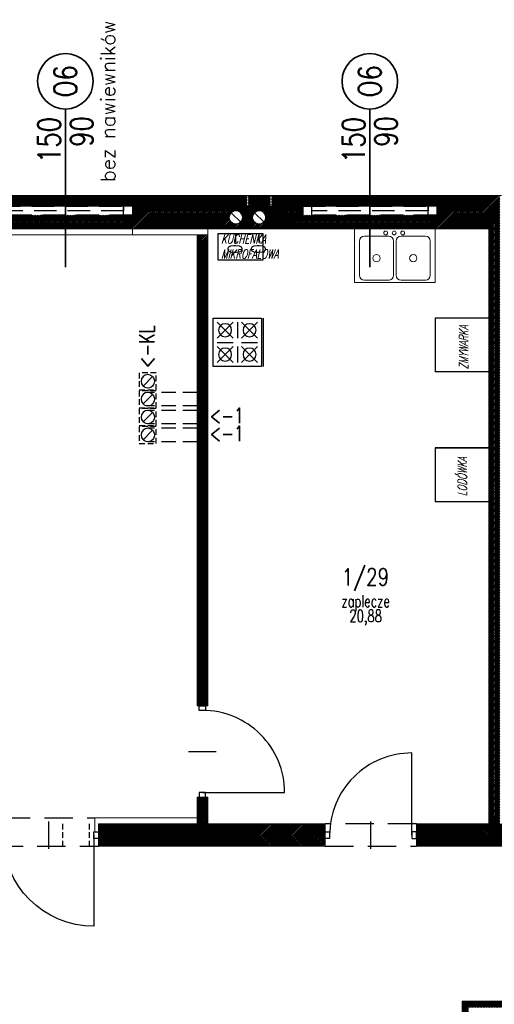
# Model space of a CAD drawing. Header units: inches. Extents: x 27484 to 71626, y -45113 to 39.
# Tile 69 of 256: x 33326 to 33856, y -32543 to -31443. Entities that reach past the tile are written whole.
import ezdxf
from ezdxf.enums import TextEntityAlignment as Align

# ---------------------------------------------------------------- set-up
doc = ezdxf.new("R2010")
doc.units = ezdxf.units.IN
doc.header["$LTSCALE"] = 50
doc.header["$MEASUREMENT"] = 0
for name, pattern in [('DASHED', [0.75, 0.5, -0.25]), ('DASHED2', [9.525, 6.35, -3.175]), ('HIDDEN', [0.375, 0.25, -0.125])]:
    doc.linetypes.add(name, pattern=pattern)
for name, color, linetype, lineweight in [('A-ARMATURA', 45, 'Continuous', 5), ('A-okna projektowane', 4, 'Continuous', 30), ('A-PRZERYW', 7, 'DASHED2', 18), ('A-SCIANY', 5, 'Continuous', 18), ('A-SLUSARKA', 4, 'Continuous', 13), ('A-ść. istn.', 8, 'Continuous', 0), ('mat', 7, 'Continuous', 9), ('R-MET-DRZ', 7, 'Continuous', 15), ('R-MET-OKN', 7, 'Continuous', 35), ('WM-OPIS40', 2, 'Continuous', 25)]:
    doc.layers.add(name, color=color, linetype=linetype, lineweight=lineweight)
for name, color, linetype in [('A-rdzenie zelbetowe', 6, 'Continuous'), ('B-IWE', 2, 'Continuous'), ('B-IWE-KAN', 7, 'Continuous'), ('przebicia w scianach', 2, 'HIDDEN'), ('R-MET-IWE', 2, 'Continuous'), ('R-MET-OKN-OPIS', 7, 'Continuous'), ('R-MET-OKN-OPIS-SYM', 2, 'Continuous'), ('R-MET-POM-OPIS', 7, 'Continuous'), ('R-MET-POM-OPIS-NR', 2, 'Continuous'), ('R-MET-POM-OPIS-POM', 7, 'Continuous'), ('rz_wentylacja', 10, 'Continuous'), ('S-DRZ-', 7, 'Continuous'), ('S-DRZ-O', 7, 'Continuous'), ('S-DRZ-SKRZYD', 5, 'Continuous'), ('S-DRZ-WEGAR', 7, 'Continuous')]:
    doc.layers.add(name, color=color, linetype=linetype)
doc.styles.add('MET_OKN', font='SIMPLEX.SHX')
doc.styles.add('MET_POM', font='simplex.shx')
doc.styles.add('ROMAN', font='romans.shx', dxfattribs={"width": 0.7})
doc.styles.get("Standard").update_dxf_attribs({"font": 'romans.shx'})
pattern_1 = [(45, (31560.1443, -34930.5661), (-0.88388348, 0.88388348), [])]

# ---------------------------------------------------------------- blocks, each defined once
blk = doc.blocks.new('A$C40A808E4')
at = {"layer": 'A-ARMATURA', "color": 0}
for p, q in [((0, 60), (90, 60)), ((0, 60), (0, 0)), ((90, 60), (90, 0)), ((5.5, 46.1), (5.5, 7.9)), ((38.2, 51.5), (10.9, 51.5)), ((43.6, 7.9), (43.6, 46.1)), ((46.4, 46.1), (46.4, 7.9)), ((79.1, 51.5), (51.9, 51.5)), ((84.6, 7.9), (84.6, 46.1)), ((5.5, 37.9), (5.5, 7.9)), ((10.9, 2.5), (38.2, 2.5)), ((51.9, 2.5), (79.1, 2.5)), ((0, 0), (90, 0))]:
    blk.add_line(p, q, dxfattribs=at)
for centre, radius in [((36.3, 55.2), 2.15), ((45.8, 55.2), 2.15), ((55.3, 55.2), 2.15), ((24.5, 27), 4.09), ((65.5, 27), 4.09)]:
    blk.add_circle(centre, radius, dxfattribs=at)
for centre, start, end in [((10.9, 46.1), 90, 180), ((38.2, 46.1), 0, 90), ((51.9, 46.1), 90, 180), ((79.1, 46.1), 0, 90), ((10.9, 7.9), 180, 270), ((38.2, 7.9), 270, 0), ((51.9, 7.9), 180, 270), ((79.1, 7.9), 270, 0)]:
    blk.add_arc(centre, 5.45, start, end, dxfattribs=at)
blk = doc.blocks.new('D90-L-DL')
at = {"layer": 'S-DRZ-'}
blk.add_arc((-45, 0), 90, 270, 0, dxfattribs=at)
at = {"layer": 'S-DRZ-O'}
blk.add_line((0, 15.1), (0, -15.1), dxfattribs=at)
at = {"layer": 'S-DRZ-SKRZYD'}
blk.add_line((-45, 0), (-45, -90), dxfattribs=at)
at = {"layer": 'S-DRZ-WEGAR'}
for points in [[(-50, -3.5), (-45, -3.5), (-45, 3.5), (-50, 3.5)], [(45, 3.5), (50, 3.5), (50, -3.5), (45, -3.5)]]:
    blk.add_lwpolyline(points, close=True, dxfattribs=at)
blk = doc.blocks.new('A$C07123322')
at = {"layer": 'A-SLUSARKA', "xscale": 1.020000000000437, "yscale": 1.020000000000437, "zscale": 1.020000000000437, "rotation": 270}
blk.add_blockref('D90-L-DL', (40.6, -45.9), dxfattribs=at)
blk = doc.blocks.new('A$C3214081E')
at = {"ltscale": 0.1}
for p, q in [((0, 54), (0, 0)), ((24.3, 49.6), (6.2, 31.5)), ((24.3, 31.5), (6.2, 49.6)), ((28.8, 49.6), (28.8, 31.5)), ((51.4, 49.6), (33.3, 31.5)), ((51.4, 31.5), (33.3, 49.6)), ((24.3, 27), (6.2, 27)), ((6.2, 22.5), (24.3, 4.4)), ((24.3, 22.5), (6.2, 4.4)), ((28.8, 22.5), (28.8, 4.4)), ((51.4, 27), (33.3, 27)), ((51.4, 4.4), (33.3, 22.5)), ((33.3, 4.4), (51.4, 22.5))]:
    blk.add_line(p, q, dxfattribs=at)
blk.add_lwpolyline([(1.8, 0), (55.8, 0), (55.8, 54), (1.8, 54)], close=True, dxfattribs=at)
for centre in [(15.2, 40.6), (42.4, 40.6), (15.2, 13.4), (42.4, 13.4)]:
    blk.add_circle(centre, 7.25, dxfattribs=at)
blk = doc.blocks.new('MPOM0239')
at = {"layer": 'R-MET-POM-OPIS', "style": 'MET_POM', "width": 0.7}
for tag, p in [('POS', (0, -0.225)), ('ARE', (0, -0.49))]:
    blk.add_attdef(tag, text='', height=0.2, dxfattribs=at).set_placement(p, align=Align.CENTER)
at = {"layer": 'R-MET-POM-OPIS', "style": 'MET_POM', "width": 0.7, "flags": 1}
blk.add_attdef('UNI', (0.246, -0.49), '', height=0.2, dxfattribs=at)
at = {"layer": 'R-MET-POM-OPIS-NR', "style": 'MET_POM', "width": 0.8}
blk.add_attdef('NR', text='', height=0.2, dxfattribs=at).set_placement((-0.003, 0.269), align=Align.CENTER)
at = {"layer": 'R-MET-POM-OPIS-POM', "style": 'MET_POM', "width": 0.7}
blk.add_attdef('POM', text='', height=0.2, dxfattribs=at).set_placement((0, 0.022), align=Align.CENTER)
blk = doc.blocks.new('IWE0W')
at = {"layer": 'B-IWE-KAN'}
blk.add_lwpolyline([(0.854, 0.854, -1), (0.146, 0.146), (0.854, 0.854, 1), (0.146, 0.146)], format="xyb", dxfattribs=at)
blk = doc.blocks.new('IWE0W011')
at = {"layer": 'B-IWE'}
blk.add_lwpolyline([(0, 0), (25, 0), (25, 25), (0, 25), (0, 0)], dxfattribs=at)
at = {"xscale": 15, "yscale": 15, "zscale": 15}
blk.add_blockref('IWE0W', (5, 5), dxfattribs=at)
at = {"layer": 'R-MET-IWE', "width": 0.75}
blk.add_attdef('NR', text='', height=9.5, dxfattribs=at).set_placement((12.5, 37), align=Align.MIDDLE)
blk = doc.blocks.new('MET-OK')
at = {"layer": 'R-MET-OKN'}
blk.add_lwpolyline([(0, -42.9), (0, 42.9, 0.581818)], format="xyb", dxfattribs=at)
blk.add_circle((0, 66.1), 23.2, dxfattribs=at)
at = {"layer": 'R-MET-OKN-OPIS', "style": 'MET_OKN', "width": 0.8}
for tag, p in [('SO', (-4.22, 40.66)), ('HO', (22.97, 40.66))]:
    blk.add_attdef(tag, text='', height=18.75, rotation=90, dxfattribs=at).set_placement(p, align=Align.RIGHT)
at = {"layer": 'R-MET-OKN-OPIS-SYM', "style": 'MET_OKN', "width": 0.8}
blk.add_attdef('SYM', text='', height=18.75, rotation=90, dxfattribs=at).set_placement((9.38, 66.1), align=Align.CENTER)
blk = doc.blocks.new('A$C0BC40F88')
at = {"layer": 'S-DRZ-'}
blk.add_arc((5.1, 101.8), 101.8, 270, 0, dxfattribs=at)
at = {"layer": 'S-DRZ-O'}
blk.add_line((56, 117.2), (56, 86.4), dxfattribs=at)
at = {"layer": 'S-DRZ-SKRZYD'}
blk.add_line((5.1, 101.8), (5.1, 0), dxfattribs=at)
at = {"layer": 'S-DRZ-WEGAR'}
for points in [[(0, 98.2), (5.1, 98.2), (5.1, 105.4), (0, 105.4)], [(106.9, 105.4), (112, 105.4), (112, 98.2), (106.9, 98.2)]]:
    blk.add_lwpolyline(points, close=True, dxfattribs=at)

msp = doc.modelspace()

# ---------------------------------------------------------------- hatches: boundary and pattern name
at = {"layer": 'A-ść. istn.', "ltscale": 0.1}
h = msp.add_hatch(dxfattribs=at)
h.set_pattern_fill('ANSI31', color=256, scale=10)
h.set_pattern_definition(pattern_1)
h.paths.add_polyline_path([(33302.48246, -31663.56607), (33267.48246, -31663.56607), (33267.48246, -31676.06607), (33302.48246, -31676.06607)])
h.paths.add_polyline_path([(33302.48246, -31639.06607), (33267.48246, -31639.06607), (33267.48246, -31663.56607), (33302.48246, -31663.56607)])
h.paths.add_polyline_path([(33267.48246, -31639.06607), (33212.48246, -31639.06607), (33212.48246, -31661.06607), (33212.48246, -31663.56607), (33267.48246, -31663.56607)])
h.paths.add_polyline_path([(33267.48246, -31663.56607), (33212.48246, -31663.56607), (33212.48246, -31676.06607), (33267.48246, -31676.06607)])
h.paths.add_polyline_path([(33062.48246, -31663.56607), (33044.98246, -31663.56607), (33044.98246, -31676.06607), (33062.48246, -31676.06607)])
h.paths.add_polyline_path([(33044.98246, -31663.56607), (33027.48246, -31663.56607), (33027.48246, -31676.06607), (33044.98246, -31676.06607)])
h.paths.add_polyline_path([(33044.98246, -31639.06607), (33027.48246, -31639.06607), (33027.48246, -31663.56607), (33044.98246, -31663.56607)])
h.paths.add_polyline_path([(33062.48246, -31639.06607), (33044.98246, -31639.06607), (33044.98246, -31663.56607), (33062.48246, -31663.56607)])
h.paths.add_polyline_path([(33212.48246, -31661.06607), (33137.48246, -31661.06607), (33137.48246, -31676.06607), (33212.48246, -31676.06607)])
h.paths.add_polyline_path([(33137.48246, -31651.06607), (33212.48246, -31651.06607), (33212.48246, -31639.06607), (33137.48246, -31639.06607)])
h.paths.add_polyline_path([(33302.48246, -31651.06607), (33377.48246, -31651.06607), (33377.48246, -31639.06607), (33302.48246, -31639.06607)])
h.paths.add_polyline_path([(33377.48246, -31661.06607), (33302.48246, -31661.06607), (33302.48246, -31676.06607), (33377.48246, -31676.06607)])
h.paths.add_polyline_path([(33452.48246, -31661.06607), (33377.48246, -31661.06607), (33377.48246, -31676.06607), (33452.48246, -31676.06607)])
h.paths.add_polyline_path([(33377.48246, -31651.06607), (33452.48246, -31651.06607), (33452.48246, -31639.06607), (33377.48246, -31639.06607)])
h = msp.add_hatch(dxfattribs=at)
h.set_pattern_fill('ANSI31', color=256, scale=10)
h.set_pattern_definition(pattern_1)
h.paths.add_polyline_path([(33624.98246, -31639.06607), (33607.48246, -31639.06607), (33607.48246, -31663.56607), (33624.98246, -31663.56607)])
h.paths.add_polyline_path([(33624.98246, -31663.56607), (33607.48246, -31663.56607), (33607.48246, -31676.06607), (33624.98246, -31676.06607)])
h.paths.add_polyline_path([(33642.48246, -31639.06607), (33624.98246, -31639.06607), (33624.98246, -31663.56607), (33642.48246, -31663.56607)])
h.paths.add_polyline_path([(33642.48246, -31663.56607), (33624.98246, -31663.56607), (33624.98246, -31676.06607), (33642.48246, -31676.06607)])
edge = h.paths.add_edge_path()
edge.add_line((33606.48246, -31639.06607), (33581.48246, -31639.06607))
edge.add_line((33581.48246, -31639.06607), (33581.48246, -31663.56607))
edge.add_line((33581.48246, -31663.56607), (33586.48246, -31663.56607))
edge.add_arc((33593.98246, -31663.56607), 7.5, 135, 180, ccw=False)
edge.add_arc((33593.98246, -31663.56607), 7.5, 0, 135, ccw=False)
edge.add_line((33601.48246, -31663.56607), (33606.48246, -31663.56607))
edge.add_line((33606.48246, -31663.56607), (33606.48246, -31639.06607))
edge = h.paths.add_edge_path()
edge.add_line((33586.48246, -31663.56607), (33581.48246, -31663.56607))
edge.add_line((33581.48246, -31663.56607), (33581.48246, -31676.06607))
edge.add_line((33581.48246, -31676.06607), (33606.48246, -31676.06607))
edge.add_line((33606.48246, -31676.06607), (33606.48246, -31663.56607))
edge.add_line((33606.48246, -31663.56607), (33601.48246, -31663.56607))
edge.add_arc((33593.98246, -31663.56607), 7.5, -45, 0, ccw=False)
edge.add_arc((33593.98246, -31663.56607), 7.5, 180, 315, ccw=False)
edge = h.paths.add_edge_path()
edge.add_line((33580.48246, -31663.56607), (33575.48246, -31663.56607))
edge.add_arc((33567.98246, -31663.56607), 7.5, -45, 0, ccw=False)
edge.add_arc((33567.98246, -31663.56607), 7.5, 180, 315, ccw=False)
edge.add_line((33560.48246, -31663.56607), (33555.48246, -31663.56607))
edge.add_line((33555.48246, -31663.56607), (33555.48246, -31676.06607))
edge.add_line((33555.48246, -31676.06607), (33580.48246, -31676.06607))
edge.add_line((33580.48246, -31676.06607), (33580.48246, -31663.56607))
edge = h.paths.add_edge_path()
edge.add_line((33580.48246, -31639.06607), (33555.48246, -31639.06607))
edge.add_line((33555.48246, -31639.06607), (33555.48246, -31663.56607))
edge.add_line((33555.48246, -31663.56607), (33560.48246, -31663.56607))
edge.add_arc((33567.98246, -31663.56607), 7.5, 135, 180, ccw=False)
edge.add_arc((33567.98246, -31663.56607), 7.5, 0, 135, ccw=False)
edge.add_line((33575.48246, -31663.56607), (33580.48246, -31663.56607))
edge.add_line((33580.48246, -31663.56607), (33580.48246, -31639.06607))
h.paths.add_polyline_path([(33555.48246, -31639.06607), (33452.48246, -31639.06607), (33452.48246, -31661.06607), (33452.48246, -31663.56607), (33555.48246, -31663.56607)])
h.paths.add_polyline_path([(33555.48246, -31663.56607), (33452.48246, -31663.56607), (33452.48246, -31676.06607), (33524.48246, -31676.06607), (33550.48246, -31676.06607), (33555.48246, -31676.06607)])
h.paths.add_polyline_path([(33642.48246, -31651.06607), (33717.48246, -31651.06607), (33717.48246, -31639.06607), (33642.48246, -31639.06607)])
h.paths.add_polyline_path([(33717.48246, -31661.06607), (33642.48246, -31661.06607), (33642.48246, -31676.06607), (33717.48246, -31676.06607)])
h.paths.add_polyline_path([(33792.48246, -31661.06607), (33717.48246, -31661.06607), (33717.48246, -31676.06607), (33792.48246, -31676.06607)])
h.paths.add_polyline_path([(33717.48246, -31651.06607), (33792.48246, -31651.06607), (33792.48246, -31639.06607), (33717.48246, -31639.06607)])
h = msp.add_hatch(dxfattribs=at)
h.set_pattern_fill('ANSI31', color=256, scale=10)
h.set_pattern_definition(pattern_1)
h.paths.add_polyline_path([(33862.48246, -31639.06607), (33815.99909, -31639.06607), (33815.99909, -31663.56607), (33862.48246, -31663.56607)])
h.paths.add_polyline_path([(33815.99909, -31639.06607), (33792.48246, -31639.06607), (33792.48246, -31661.06607), (33792.48246, -31663.56607), (33815.99909, -31663.56607)])
h.paths.add_polyline_path([(33815.99909, -31663.56607), (33792.48246, -31663.56607), (33792.48246, -31676.06607), (33815.99909, -31676.06607)], flags=17)
h.paths.add_polyline_path([(33862.48246, -31663.56607), (33815.99909, -31663.56607), (33815.99909, -31676.06607), (33850.48246, -31676.06607), (33850.48246, -32341.06607), (33769.48246, -32341.06607), (33769.48246, -32366.06607), (33930.48246, -32366.06607), (33930.48246, -32340.06607), (34002.48246, -32340.06607), (34002.48246, -32366.06607), (34014.98246, -32366.06607), (34014.98246, -31793.56607), (34002.48246, -31793.56607), (34002.48246, -32328.06607), (33918.48246, -32328.06607), (33918.48246, -32341.06607), (33862.48246, -32341.06607), (33862.48246, -31676.06607)])
h = msp.add_hatch(dxfattribs=at)
h.set_pattern_fill('ANSI31', color=256, scale=10)
h.set_pattern_definition(pattern_1)
h.paths.add_polyline_path([(33524.48246, -31683.06607), (33536.48246, -31683.06607), (33536.48246, -32209.06607), (33524.48246, -32209.06607)])
h = msp.add_hatch(dxfattribs=at)
h.set_pattern_fill('ANSI31', color=256, scale=10)
h.set_pattern_definition(pattern_1)
h.paths.add_polyline_path([(33536.48246, -32311.06607), (33524.48246, -32311.06607), (33524.48246, -32334.06607), (33524.48246, -32341.06607), (33536.48246, -32341.06607)])
h = msp.add_hatch(dxfattribs=at)
h.set_pattern_fill('ANSI31', color=256, scale=10)
h.set_pattern_definition(pattern_1)
h.paths.add_polyline_path([(33607.48246, -32341.06607), (33536.48246, -32341.06607), (33414.48246, -32341.06607), (33414.48246, -32349.99607), (33414.48246, -32353.56607), (33607.48246, -32353.56607)])
h.paths.add_polyline_path([(33607.48246, -32353.56607), (33414.48246, -32353.56607), (33414.48246, -32357.13607), (33414.48246, -32366.06607), (33607.48246, -32366.06607)])
h.paths.add_polyline_path([(33667.48246, -32353.56607), (33642.48246, -32353.56607), (33642.48246, -32366.06607), (33667.48246, -32366.06607)])
h.paths.add_polyline_path([(33667.48246, -32341.06607), (33642.48246, -32341.06607), (33642.48246, -32353.56607), (33667.48246, -32353.56607), (33667.48246, -32349.99607)])
h = msp.add_hatch(dxfattribs=at)
h.set_pattern_fill('ANSI31', color=256, scale=10)
h.set_pattern_definition(pattern_1)
h.paths.add_polyline_path([(33607.48246, -32341.06607), (33642.48246, -32341.06607), (33642.48246, -32366.06607), (33607.48246, -32366.06607)])
h = msp.add_hatch(dxfattribs=at)
h.set_pattern_fill('ANSI31', color=256, scale=10)
h.set_pattern_definition(pattern_1)
h.paths.add_polyline_path([(34002.48246, -32802.06607), (34014.98246, -32802.06607), (34014.98246, -32616.06607), (34002.48246, -32616.06607), (33827.48246, -32616.06607), (33827.48246, -32558.56607), (33820.48246, -32558.56607), (33820.48246, -32623.06607), (34002.48246, -32623.06607)])
h.paths.add_polyline_path([(34014.98246, -32802.06607), (34027.48246, -32802.06607), (34027.48246, -32616.06607), (34014.98246, -32616.06607)])
h.paths.add_polyline_path([(34027.48246, -32802.06607), (34014.98246, -32802.06607), (34014.98246, -32926.06607), (34027.48246, -32926.06607)])
h.paths.add_polyline_path([(34002.48246, -32926.06607), (34014.98246, -32926.06607), (34014.98246, -32802.06607), (34002.48246, -32802.06607)])
h.paths.add_polyline_path([(33820.48246, -32539.06607), (33820.48246, -32558.56607), (33827.48246, -32558.56607), (33827.48246, -32546.06607), (34002.48246, -32546.06607), (34014.98246, -32546.06607), (34014.98246, -32539.06607), (34002.48246, -32539.06607)])

# ---------------------------------------------------------------- linework, layer by layer
at = {"ltscale": 0.1}
for p, q in [((33850.48246, -31776.06607), (33790.48246, -31776.06607)), ((33790.48246, -31776.06607), (33790.48246, -31836.06607)), ((33850.48246, -31836.06607), (33790.48246, -31836.06607)), ((33790.48246, -31921.06607), (33850.48246, -31921.06607)), ((33850.48246, -31921.06607), (33790.48246, -31921.06607)), ((33790.48246, -31921.06607), (33790.48246, -31981.06607)), ((33850.48246, -31981.06607), (33790.48246, -31981.06607))]:
    msp.add_line(p, q, dxfattribs=at)
msp.add_lwpolyline([(33547.99271, -31711.38647), (33547.99271, -31681.38647), (33597.99271, -31681.38647), (33597.99271, -31711.38647)], close=True, dxfattribs=at)
at = {"layer": 'A-okna projektowane', "linetype": 'DASHED'}
for points in [[(33302.48246, -31651.06607), (33452.48246, -31651.06607), (33452.48246, -31661.06607), (33302.48246, -31661.06607), (33302.48246, -31651.06607), (33312.48246, -31651.06607), (33312.48246, -31661.06607), (33442.48246, -31661.06607), (33442.48246, -31651.06607), (33442.48246, -31656.06607), (33312.48246, -31656.06607), (33312.48246, -31656.06607), (33312.48246, -31656.06607), (33312.48246, -31656.06607)], [(33642.48246, -31651.06607), (33792.48246, -31651.06607), (33792.48246, -31661.06607), (33642.48246, -31661.06607), (33642.48246, -31651.06607), (33652.48246, -31651.06607), (33652.48246, -31661.06607), (33782.48246, -31661.06607), (33782.48246, -31651.06607), (33782.48246, -31656.06607), (33652.48246, -31656.06607), (33652.48246, -31656.06607), (33652.48246, -31656.06607), (33652.48246, -31656.06607)]]:
    msp.add_lwpolyline(points, dxfattribs=at)
at = {"layer": 'A-PRZERYW', "lineweight": -3, "ltscale": 0.1}
for p, q in [((33306.48246, -32334.06607), (33410.48246, -32334.06607)), ((33769.48246, -32341.06607), (33667.48246, -32341.06607)), ((33155.48246, -32366.06607), (33414.48246, -32366.06607)), ((33667.48246, -32366.06607), (33769.48246, -32366.06607))]:
    msp.add_line(p, q, dxfattribs=at)
at = {"layer": 'A-rdzenie zelbetowe', "ltscale": 0.1}
for points in [[(33607.48246, -31651.06607), (33642.48246, -31651.06607), (33642.48246, -31676.06607), (33607.48246, -31676.06607)], [(33607.48246, -31651.06607), (33642.48246, -31651.06607), (33642.48246, -31676.06607), (33607.48246, -31676.06607)], [(33607.48246, -32341.06607), (33642.48246, -32341.06607), (33642.48246, -32366.06607), (33607.48246, -32366.06607)]]:
    msp.add_lwpolyline(points, close=True, dxfattribs=at)
at = {"layer": 'A-SCIANY', "ltscale": 3}
for p, q in [((32745.48246, -31639.06607), (33864.48246, -31639.06607)), ((33450.48246, -31639.06607), (33450.48246, -31651.06607)), ((33644.48246, -31639.06607), (33644.48246, -31651.06607)), ((33790.48246, -31639.06607), (33790.48246, -31651.06607)), ((33452.48246, -31683.06607), (33452.48246, -31651.06607)), ((33642.48246, -31676.06607), (33642.48246, -31651.06607)), ((33792.48246, -31676.06607), (33792.48246, -31651.06607)), ((33536.48246, -32209.06607), (33536.48246, -31676.06607)), ((33536.48246, -31676.06607), (33850.48246, -31676.06607)), ((33850.48246, -32341.06607), (33850.48246, -31676.06607)), ((32747.48246, -31683.06607), (33524.48246, -31683.06607)), ((33524.48246, -32209.06607), (33524.48246, -31683.06607)), ((33524.48246, -32209.06607), (33536.48246, -32209.06607)), ((33524.48246, -32334.06607), (33524.48246, -32311.06607)), ((33524.48246, -32311.06607), (33536.48246, -32311.06607)), ((33536.48246, -32341.06607), (33536.48246, -32311.06607)), ((33524.48246, -32334.06607), (33410.48246, -32334.06607)), ((33410.48246, -32334.06607), (33410.48246, -32349.99607)), ((33536.48246, -32341.06607), (33667.48246, -32341.06607)), ((33667.48246, -32366.06607), (33667.48246, -32341.06607)), ((33769.48246, -32341.06607), (33850.48246, -32341.06607)), ((33769.48246, -32366.06607), (33769.48246, -32341.06607)), ((33414.48246, -32350.06607), (33414.48246, -32366.06607)), ((33667.48246, -32366.06607), (33414.48246, -32366.06607)), ((33930.48246, -32366.06607), (33769.48246, -32366.06607)), ((33820.48246, -32623.06607), (33820.48246, -32539.06607)), ((33820.48246, -32539.06607), (34002.48246, -32539.06607))]:
    msp.add_line(p, q, dxfattribs=at)
at = {"layer": 'mat'}
for p, q in [((32760.48246, -31651.06607), (33862.48246, -31651.06607)), ((32747.48246, -31676.06607), (33524.48246, -31676.06607))]:
    msp.add_line(p, q, dxfattribs=at)
at = {"layer": 'mat', "ltscale": 0.1}
for p, q in [((33524.48246, -31676.06607), (33550.48246, -31676.06607)), ((33524.48246, -31683.06607), (33536.48246, -31683.06607)), ((33524.48246, -32341.06607), (33524.48246, -32334.06607)), ((33536.48246, -32341.06607), (33414.48246, -32341.06607)), ((33414.48246, -32349.99607), (33414.48246, -32341.06607))]:
    msp.add_line(p, q, dxfattribs=at)
at = {"layer": 'przebicia w scianach', "ltscale": 0.5}
for p, q in [((33374.48246, -32366.06607), (33374.48246, -32341.06607)), ((33404.48246, -32366.06607), (33404.48246, -32341.06607))]:
    msp.add_line(p, q, dxfattribs=at)
at = {"layer": 'R-MET-OKN'}
for p, q in [((33377.48246, -31639.06607), (33377.48246, -31719.06607)), ((33717.48246, -31639.06607), (33717.48246, -31719.06607))]:
    msp.add_line(p, q, dxfattribs=at)
at = {"layer": 'rz_wentylacja', "linetype": 'DASHED2', "ltscale": 0.02}
for points in [[(33459.98246, -31856.06607), (33478.98246, -31856.06607), (33478.98246, -31837.06607), (33459.98246, -31837.06607), (33459.98246, -31856.06607)], [(33459.98246, -31876.06607), (33478.98246, -31876.06607), (33478.98246, -31857.06607), (33459.98246, -31857.06607), (33459.98246, -31876.06607)], [(33459.98246, -31896.06607), (33478.98246, -31896.06607), (33478.98246, -31877.06607), (33459.98246, -31877.06607), (33459.98246, -31896.06607)], [(33459.98246, -31916.06607), (33478.98246, -31916.06607), (33478.98246, -31897.06607), (33459.98246, -31897.06607), (33459.98246, -31916.06607)]]:
    msp.add_lwpolyline(points, dxfattribs=at)
at = {"layer": 'rz_wentylacja', "linetype": 'DASHED2', "ltscale": 0.05}
for points in [[(33524.48246, -31859.07884), (33469.9199, -31859.07884)], [(33524.48246, -31874.07884), (33469.9199, -31874.07884)], [(33524.48246, -31879.07884), (33469.9199, -31879.07884)], [(33524.48246, -31894.07884), (33469.9199, -31894.07884)], [(33524.48246, -31899.07884), (33469.9199, -31899.07884)], [(33524.48246, -31914.07884), (33469.9199, -31914.07884)]]:
    msp.add_lwpolyline(points, dxfattribs=at)

# ---------------------------------------------------------------- block references
at = {"ltscale": 0.1, "xscale": -1}
for name, p in [('A$C40A808E4', (33790.48255, -31736.06601)), ('A$C3214081E', (33598.28249, -31830.06607))]:
    msp.add_blockref(name, p, dxfattribs=at)
at = {"xscale": 15, "yscale": 15, "zscale": 15}
for p in [(33461.98246, -31854.06607), (33461.98246, -31874.06607), (33461.98246, -31894.06607), (33461.98246, -31914.06607)]:
    msp.add_blockref('IWE0W', p, dxfattribs=at)
at = {"layer": 'R-MET-DRZ', "extrusion": (0, 0, -1), "xscale": -1.019999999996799, "yscale": 1.019999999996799, "zscale": -1.019999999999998, "rotation": 270}
msp.add_blockref('D90-L-DL', (-33530.48246, -32260.06607), dxfattribs=at)
at = {"layer": 'R-MET-DRZ', "rotation": 270}
msp.add_blockref('A$C07123322', (33764.38246, -32312.98947), dxfattribs=at)
at = {"layer": 'R-MET-DRZ', "xscale": -1}
msp.add_blockref('A$C0BC40F88', (33414.48246, -32455.36606), dxfattribs=at)
at = {"layer": 'R-MET-OKN'}
ref = msp.add_blockref('MET-OK', (33377.48246, -31599.72943), dxfattribs=dict(at, xscale=1.336499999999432, yscale=1.336499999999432, zscale=1.336499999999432))
ref.add_attrib('SYM', 'O6', dxfattribs={"layer": 'R-MET-OKN-OPIS-SYM', "height": 25.059375, "rotation": 90, "style": 'MET_OKN', "width": 0.8}).set_placement((33390.01215, -31511.38181), align=Align.CENTER)
ref.add_attrib('SO', '150', dxfattribs={"layer": 'R-MET-OKN-OPIS', "height": 25.059375, "rotation": 90, "style": 'MET_OKN', "width": 0.8}).set_placement((33371.8441, -31551.26715), align=Align.RIGHT)
ref.add_attrib('HO', '90', dxfattribs={"layer": 'R-MET-OKN-OPIS', "height": 25.059375, "rotation": 90, "style": 'MET_OKN', "width": 0.8}).set_placement((33408.1802, -31550.36096), align=Align.RIGHT)
ref = msp.add_blockref('MET-OK', (33717.48246, -31599.72943), dxfattribs=dict(at, xscale=1.336499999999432, yscale=1.336499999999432, zscale=1.336499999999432))
ref.add_attrib('SYM', 'O6', dxfattribs={"layer": 'R-MET-OKN-OPIS-SYM', "height": 25.059375, "rotation": 90, "style": 'MET_OKN', "width": 0.8}).set_placement((33730.01215, -31511.38181), align=Align.CENTER)
ref.add_attrib('SO', '150', dxfattribs={"layer": 'R-MET-OKN-OPIS', "height": 25.059375, "rotation": 90, "style": 'MET_OKN', "width": 0.8}).set_placement((33711.8441, -31551.26715), align=Align.RIGHT)
ref.add_attrib('HO', '90', dxfattribs={"layer": 'R-MET-OKN-OPIS', "height": 25.059375, "rotation": 90, "style": 'MET_OKN', "width": 0.8}).set_placement((33748.1802, -31550.36096), align=Align.RIGHT)
at = {"layer": 'R-MET-POM-OPIS'}
ref = msp.add_blockref('MPOM0239', (33712.80687, -32100.34043), dxfattribs=dict(at, xscale=67.20000000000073, yscale=67.20000000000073, zscale=67.20000000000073))
ref.add_attrib('NR', '1/29', dxfattribs={"layer": 'R-MET-POM-OPIS-NR', "height": 18.816, "style": 'MET_POM', "width": 0.8}).set_placement((33712.61653, -32074.54419), align=Align.CENTER)
ref.add_attrib('ARE', '20,88', dxfattribs={"height": 13.44, "style": 'MET_POM', "width": 0.7}).set_placement((33712.80687, -32115.45866), align=Align.CENTER)
ref.add_attrib('POM', 'zaplecze', dxfattribs={"layer": 'R-MET-POM-OPIS-POM', "height": 13.44, "style": 'MET_POM', "width": 0.7}).set_placement((33712.80687, -32098.84038), align=Align.CENTER)
at = {"layer": 'rz_wentylacja'}
ref = msp.add_blockref('IWE0W011', (33555.48246, -31651.06607), dxfattribs=dict(at, xscale=-1, rotation=180))
ref.add_attrib('NR', '0-', (33574.83816, -31703.95328), dxfattribs={"layer": 'R-MET-IWE', "height": 16, "rotation": 90, "width": 0.75})
ref = msp.add_blockref('IWE0W011', (33581.48246, -31651.06607), dxfattribs=dict(at, xscale=-1, rotation=180))
ref.add_attrib('NR', '0-', (33600.83816, -31703.95328), dxfattribs={"layer": 'R-MET-IWE', "height": 16, "rotation": 90, "width": 0.75})

# ---------------------------------------------------------------- texts
at = {"ltscale": 0.1, "insert": (33551.47099, -31682.71076), "char_height": 10, "width": 742.9208394, "attachment_point": 1, "style": 'ROMAN'}
msp.add_mtext('{\\Q15;KUCHENKA \\PMIKROFALOWA}', dxfattribs=at)
at = {"ltscale": 0.1, "char_height": 10, "width": 742.9208394, "attachment_point": 1, "rotation": 90, "style": 'ROMAN'}
for s, insert in [('{\\Q15;ZMYWARKA}', (33817.19721, -31833.32811)), ('{\\Q15;LODÓWKA}', (33815.63132, -31974.89095))]:
    msp.add_mtext(s, dxfattribs=dict(at, insert=insert))
at = {"layer": 'R-MET-IWE', "width": 0.75}
msp.add_attdef('<-KL', text='.', height=17, rotation=90, dxfattribs=at).set_placement((33468.36695, -31807.96204), align=Align.MIDDLE)
for p in [(33557.59159, -31884.87788), (33557.59159, -31904.87788)]:
    msp.add_attdef('<-1', text='.', height=17, dxfattribs=at).set_placement(p, align=Align.MIDDLE)
at = {"layer": 'WM-OPIS40', "lineweight": 30, "insert": (33416.94337, -31623.69432), "char_height": 16, "width": 2101.2574979, "attachment_point": 1, "rotation": 90}
msp.add_mtext('bez nawiewników', dxfattribs=at)

doc.saveas('drawing.dxf')
